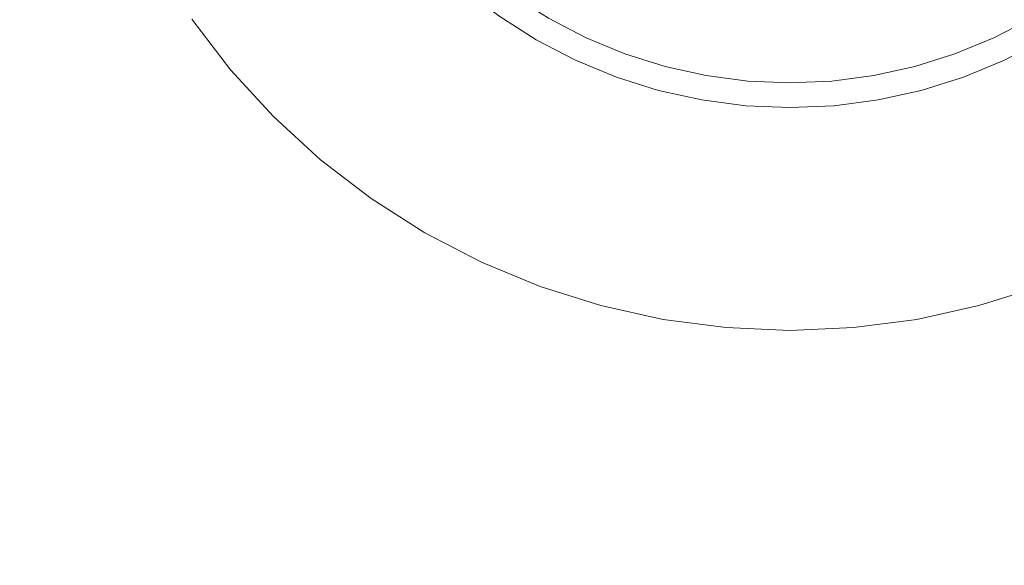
# Model space of a CAD drawing. Header units: millimetres. Extents: x -230 to 230, y -130 to 130.
# Tile 39 of 47: x 92 to 112, y 86 to 97. Entities that reach past the tile are written whole.
import ezdxf

# ---------------------------------------------------------------- set-up
doc = ezdxf.new("R2010")
doc.units = ezdxf.units.MM
doc.header["$LTSCALE"] = 25.4
doc.layers.add('Lighting-Moving Light', color=7, linetype='Continuous', lineweight=5, true_color=0x000000)

# ---------------------------------------------------------------- blocks, each defined once
blk = doc.blocks.new('Group-1')
at = {"layer": 'Lighting-Moving Light', "color": 7, "linetype": 'Continuous', "lineweight": 5, "transparency": 33554687}
for points, invisible_edges in [([(-503.576, 1.533, -25), (-503.576, 226.446, -25), (-761.075, 239.033, -25), (-761.075, -11.053, -25)], 14), ([(-770.152, 222.936, -116.924), (-519.672, 235.523, -116.924), (-519.672, -7.543, -116.924), (-757.565, -7.543, -116.924)], 11), ([(-541.372, 208.737, -24.957), (-542.226, 209.669, -24.957), (-542.996, 210.673, -24.957), (-531.119, 218.99, -24.957)], 12), ([(-539.436, 207.112, -24.957), (-540.439, 207.882, -24.957), (-541.372, 208.737, -24.957), (-531.119, 218.99, -24.957)], 12), ([(-537.247, 205.848, -24.957), (-538.369, 206.432, -24.957), (-539.436, 207.112, -24.957), (-531.119, 218.99, -24.957)], 12), ([(-534.872, 204.984, -24.957), (-536.078, 205.364, -24.957), (-537.247, 205.848, -24.957), (-531.119, 218.99, -24.957)], 12), ([(-536.615, 211.141, 0.043), (-535.91, 210.691, 0.043), (-535.168, 210.305, 0.043), (-531.119, 218.99, 0.043)], 12), ([(-535.168, 210.305, 0.043), (-534.396, 209.986, 0.043), (-533.599, 209.734, 0.043), (-531.119, 218.99, 0.043)], 12), ([(-532.383, 204.545, -24.957), (-533.637, 204.71, -24.957), (-534.872, 204.984, -24.957), (-531.119, 218.99, -24.957)], 12), ([(-533.599, 209.734, 0.043), (-532.783, 209.553, 0.043), (-531.954, 209.444, 0.043), (-531.119, 218.99, 0.043)], 12), ([(-529.855, 204.545, -24.957), (-531.119, 204.49, -24.957), (-532.383, 204.545, -24.957), (-531.119, 218.99, -24.957)], 12), ([(-531.954, 209.444, 0.043), (-531.119, 209.408, 0.043), (-530.284, 209.444, 0.043), (-531.119, 218.99, 0.043)], 12), ([(-530.284, 209.444, 0.043), (-529.455, 209.553, 0.043), (-528.639, 209.734, 0.043), (-531.119, 218.99, 0.043)], 12), ([(-528.639, 209.734, 0.043), (-527.842, 209.986, 0.043), (-527.069, 210.305, 0.043), (-531.119, 218.99, 0.043)], 12), ([(-527.069, 210.305, 0.043), (-526.328, 210.691, 0.043), (-525.623, 211.141, 0.043), (-531.119, 218.99, 0.043)], 12), ([(-519.241, 210.673, -24.957), (-520.011, 209.669, -24.957), (-520.866, 208.737, -24.957), (-531.119, 218.99, -24.957)], 12), ([(-520.866, 208.737, -24.957), (-521.798, 207.882, -24.957), (-522.802, 207.112, -24.957), (-531.119, 218.99, -24.957)], 12), ([(-522.802, 207.112, -24.957), (-523.869, 206.432, -24.957), (-524.991, 205.848, -24.957), (-531.119, 218.99, -24.957)], 12), ([(-524.991, 205.848, -24.957), (-526.159, 205.364, -24.957), (-527.366, 204.984, -24.957), (-531.119, 218.99, -24.957)], 12), ([(-527.366, 204.984, -24.957), (-528.601, 204.71, -24.957), (-529.855, 204.545, -24.957), (-531.119, 218.99, -24.957)], 12), ([(-542.996, 210.673, -24.957), (-542.226, 209.669, -24.957), (-538.836, 212.514, -0.368), (-539.371, 213.211, -0.368)], 10), ([(-542.226, 209.669, -24.957), (-541.372, 208.737, -24.957), (-538.242, 211.866, -0.368), (-538.836, 212.514, -0.368)], 10), ([(-541.372, 208.737, -24.957), (-540.439, 207.882, -24.957), (-537.594, 211.272, -0.368), (-538.242, 211.866, -0.368)], 10), ([(-540.439, 207.882, -24.957), (-539.436, 207.112, -24.957), (-536.897, 210.737, -0.368), (-537.594, 211.272, -0.368)], 10), ([(-535.995, 210.544, 0.013), (-536.713, 211.001, 0.013), (-536.736, 210.968, -0.003), (-536.015, 210.509, -0.003)], 15), ([(-535.974, 210.58, 0.027), (-536.689, 211.035, 0.027), (-536.713, 211.001, 0.013), (-535.995, 210.544, 0.013)], 15), ([(-535.953, 210.616, 0.036), (-536.664, 211.07, 0.036), (-536.689, 211.035, 0.027), (-535.974, 210.58, 0.027)], 15), ([(-535.931, 210.654, 0.042), (-536.64, 211.105, 0.042), (-536.664, 211.07, 0.036), (-535.953, 210.616, 0.036)], 15), ([(-535.91, 210.691, 0.043), (-536.615, 211.141, 0.043), (-536.64, 211.105, 0.042), (-535.931, 210.654, 0.042)], 14), ([(-536.126, 210.317, -0.205), (-536.863, 210.786, -0.205), (-536.874, 210.77, -0.244), (-536.136, 210.299, -0.244)], 15), ([(-536.114, 210.337, -0.169), (-536.849, 210.806, -0.169), (-536.863, 210.786, -0.205), (-536.126, 210.317, -0.205)], 15), ([(-536.101, 210.36, -0.134), (-536.834, 210.827, -0.134), (-536.849, 210.806, -0.169), (-536.114, 210.337, -0.169)], 15), ([(-536.086, 210.386, -0.102), (-536.817, 210.852, -0.102), (-536.834, 210.827, -0.134), (-536.101, 210.36, -0.134)], 15), ([(-536.07, 210.414, -0.073), (-536.799, 210.878, -0.073), (-536.817, 210.852, -0.102), (-536.086, 210.386, -0.102)], 15), ([(-536.053, 210.444, -0.046), (-536.779, 210.906, -0.046), (-536.799, 210.878, -0.073), (-536.07, 210.414, -0.073)], 15), ([(-536.034, 210.475, -0.023), (-536.758, 210.936, -0.023), (-536.779, 210.906, -0.046), (-536.053, 210.444, -0.046)], 15), ([(-536.015, 210.509, -0.003), (-536.736, 210.968, -0.003), (-536.758, 210.936, -0.023), (-536.034, 210.475, -0.023)], 15), ([(-539.436, 207.112, -24.957), (-538.369, 206.432, -24.957), (-536.156, 210.265, -0.368), (-536.897, 210.737, -0.368)], 10), ([(-536.151, 210.274, -0.326), (-536.892, 210.745, -0.326), (-536.897, 210.737, -0.368), (-536.156, 210.265, -0.368)], 11), ([(-536.144, 210.285, -0.284), (-536.884, 210.756, -0.284), (-536.892, 210.745, -0.326), (-536.151, 210.274, -0.326)], 15), ([(-536.136, 210.299, -0.244), (-536.874, 210.77, -0.244), (-536.884, 210.756, -0.284), (-536.144, 210.285, -0.284)], 15), ([(-535.205, 210.227, 0.036), (-535.953, 210.616, 0.036), (-535.974, 210.58, 0.027), (-535.223, 210.188, 0.027)], 15), ([(-535.187, 210.266, 0.042), (-535.931, 210.654, 0.042), (-535.953, 210.616, 0.036), (-535.205, 210.227, 0.036)], 15), ([(-535.168, 210.305, 0.043), (-535.91, 210.691, 0.043), (-535.931, 210.654, 0.042), (-535.187, 210.266, 0.042)], 14), ([(-526.328, 210.691, 0.043), (-527.069, 210.305, 0.043), (-527.051, 210.266, 0.042), (-526.306, 210.654, 0.042)], 14), ([(-526.306, 210.654, 0.042), (-527.051, 210.266, 0.042), (-527.033, 210.227, 0.036), (-526.284, 210.616, 0.036)], 15), ([(-526.284, 210.616, 0.036), (-527.033, 210.227, 0.036), (-527.015, 210.188, 0.027), (-526.263, 210.58, 0.027)], 15), ([(-535.304, 210.015, -0.073), (-536.07, 210.414, -0.073), (-536.086, 210.386, -0.102), (-535.317, 209.986, -0.102)], 15), ([(-535.289, 210.046, -0.046), (-536.053, 210.444, -0.046), (-536.07, 210.414, -0.073), (-535.304, 210.015, -0.073)], 15), ([(-535.274, 210.079, -0.023), (-536.034, 210.475, -0.023), (-536.053, 210.444, -0.046), (-535.289, 210.046, -0.046)], 15), ([(-535.257, 210.114, -0.003), (-536.015, 210.509, -0.003), (-536.034, 210.475, -0.023), (-535.274, 210.079, -0.023)], 15), ([(-535.24, 210.151, 0.013), (-535.995, 210.544, 0.013), (-536.015, 210.509, -0.003), (-535.257, 210.114, -0.003)], 15), ([(-535.223, 210.188, 0.027), (-535.974, 210.58, 0.027), (-535.995, 210.544, 0.013), (-535.24, 210.151, 0.013)], 15), ([(-526.263, 210.58, 0.027), (-527.015, 210.188, 0.027), (-526.997, 210.151, 0.013), (-526.242, 210.544, 0.013)], 15), ([(-526.242, 210.544, 0.013), (-526.997, 210.151, 0.013), (-526.98, 210.114, -0.003), (-526.222, 210.509, -0.003)], 15), ([(-526.222, 210.509, -0.003), (-526.98, 210.114, -0.003), (-526.964, 210.079, -0.023), (-526.203, 210.475, -0.023)], 15), ([(-526.203, 210.475, -0.023), (-526.964, 210.079, -0.023), (-526.948, 210.046, -0.046), (-526.185, 210.444, -0.046)], 15), ([(-526.185, 210.444, -0.046), (-526.948, 210.046, -0.046), (-526.934, 210.015, -0.073), (-526.167, 210.414, -0.073)], 15), ([(-526.167, 210.414, -0.073), (-526.934, 210.015, -0.073), (-526.92, 209.986, -0.102), (-526.151, 210.386, -0.102)], 15), ([(-538.369, 206.432, -24.957), (-537.247, 205.848, -24.957), (-535.376, 209.859, -0.368), (-536.156, 210.265, -0.368)], 10), ([(-535.372, 209.868, -0.326), (-536.151, 210.274, -0.326), (-536.156, 210.265, -0.368), (-535.376, 209.859, -0.368)], 11), ([(-535.367, 209.88, -0.284), (-536.144, 210.285, -0.284), (-536.151, 210.274, -0.326), (-535.372, 209.868, -0.326)], 15), ([(-535.36, 209.895, -0.244), (-536.136, 210.299, -0.244), (-536.144, 210.285, -0.284), (-535.367, 209.88, -0.284)], 15), ([(-535.351, 209.914, -0.205), (-536.126, 210.317, -0.205), (-536.136, 210.299, -0.244), (-535.36, 209.895, -0.244)], 15), ([(-535.341, 209.935, -0.169), (-536.114, 210.337, -0.169), (-536.126, 210.317, -0.205), (-535.351, 209.914, -0.205)], 15), ([(-535.33, 209.959, -0.134), (-536.101, 210.36, -0.134), (-536.114, 210.337, -0.169), (-535.341, 209.935, -0.169)], 15), ([(-535.317, 209.986, -0.102), (-536.086, 210.386, -0.102), (-536.101, 210.36, -0.134), (-535.33, 209.959, -0.134)], 15), ([(-534.426, 209.904, 0.036), (-535.205, 210.227, 0.036), (-535.223, 210.188, 0.027), (-534.44, 209.864, 0.027)], 15), ([(-534.411, 209.945, 0.042), (-535.187, 210.266, 0.042), (-535.205, 210.227, 0.036), (-534.426, 209.904, 0.036)], 15), ([(-534.396, 209.986, 0.043), (-535.168, 210.305, 0.043), (-535.187, 210.266, 0.042), (-534.411, 209.945, 0.042)], 14), ([(-527.069, 210.305, 0.043), (-527.842, 209.986, 0.043), (-527.827, 209.945, 0.042), (-527.051, 210.266, 0.042)], 14), ([(-527.051, 210.266, 0.042), (-527.827, 209.945, 0.042), (-527.812, 209.904, 0.036), (-527.033, 210.227, 0.036)], 15), ([(-527.033, 210.227, 0.036), (-527.812, 209.904, 0.036), (-527.797, 209.864, 0.027), (-527.015, 210.188, 0.027)], 15), ([(-526.151, 210.386, -0.102), (-526.92, 209.986, -0.102), (-526.908, 209.959, -0.134), (-526.137, 210.36, -0.134)], 15), ([(-526.137, 210.36, -0.134), (-526.908, 209.959, -0.134), (-526.896, 209.935, -0.169), (-526.123, 210.337, -0.169)], 15), ([(-526.123, 210.337, -0.169), (-526.896, 209.935, -0.169), (-526.887, 209.914, -0.205), (-526.112, 210.317, -0.205)], 15), ([(-526.112, 210.317, -0.205), (-526.887, 209.914, -0.205), (-526.878, 209.895, -0.244), (-526.102, 210.299, -0.244)], 15), ([(-526.102, 210.299, -0.244), (-526.878, 209.895, -0.244), (-526.871, 209.88, -0.284), (-526.093, 210.285, -0.284)], 15), ([(-526.093, 210.285, -0.284), (-526.871, 209.88, -0.284), (-526.865, 209.868, -0.326), (-526.087, 210.274, -0.326)], 15), ([(-526.087, 210.274, -0.326), (-526.865, 209.868, -0.326), (-526.861, 209.859, -0.368), (-526.082, 210.265, -0.368)], 11), ([(-534.506, 209.684, -0.073), (-535.304, 210.015, -0.073), (-535.317, 209.986, -0.102), (-534.517, 209.654, -0.102)], 15), ([(-534.494, 209.717, -0.046), (-535.289, 210.046, -0.046), (-535.304, 210.015, -0.073), (-534.506, 209.684, -0.073)], 15), ([(-534.481, 209.751, -0.023), (-535.274, 210.079, -0.023), (-535.289, 210.046, -0.046), (-534.494, 209.717, -0.046)], 15), ([(-534.468, 209.787, -0.003), (-535.257, 210.114, -0.003), (-535.274, 210.079, -0.023), (-534.481, 209.751, -0.023)], 15), ([(-534.454, 209.825, 0.013), (-535.24, 210.151, 0.013), (-535.257, 210.114, -0.003), (-534.468, 209.787, -0.003)], 15), ([(-534.44, 209.864, 0.027), (-535.223, 210.188, 0.027), (-535.24, 210.151, 0.013), (-534.454, 209.825, 0.013)], 15), ([(-527.015, 210.188, 0.027), (-527.797, 209.864, 0.027), (-527.783, 209.825, 0.013), (-526.997, 210.151, 0.013)], 15), ([(-526.997, 210.151, 0.013), (-527.783, 209.825, 0.013), (-527.769, 209.787, -0.003), (-526.98, 210.114, -0.003)], 15), ([(-526.98, 210.114, -0.003), (-527.769, 209.787, -0.003), (-527.756, 209.751, -0.023), (-526.964, 210.079, -0.023)], 15), ([(-526.964, 210.079, -0.023), (-527.756, 209.751, -0.023), (-527.744, 209.717, -0.046), (-526.948, 210.046, -0.046)], 15), ([(-526.948, 210.046, -0.046), (-527.744, 209.717, -0.046), (-527.732, 209.684, -0.073), (-526.934, 210.015, -0.073)], 15), ([(-526.934, 210.015, -0.073), (-527.732, 209.684, -0.073), (-527.721, 209.654, -0.102), (-526.92, 209.986, -0.102)], 15), ([(-537.247, 205.848, -24.957), (-536.078, 205.364, -24.957), (-534.564, 209.523, -0.368), (-535.376, 209.859, -0.368)], 10), ([(-534.561, 209.532, -0.326), (-535.372, 209.868, -0.326), (-535.376, 209.859, -0.368), (-534.564, 209.523, -0.368)], 11), ([(-534.557, 209.545, -0.284), (-535.367, 209.88, -0.284), (-535.372, 209.868, -0.326), (-534.561, 209.532, -0.326)], 15), ([(-534.551, 209.56, -0.244), (-535.36, 209.895, -0.244), (-535.367, 209.88, -0.284), (-534.557, 209.545, -0.284)], 15), ([(-534.544, 209.579, -0.205), (-535.351, 209.914, -0.205), (-535.36, 209.895, -0.244), (-534.551, 209.56, -0.244)], 15), ([(-534.536, 209.601, -0.169), (-535.341, 209.935, -0.169), (-535.351, 209.914, -0.205), (-534.544, 209.579, -0.205)], 15), ([(-534.527, 209.626, -0.134), (-535.33, 209.959, -0.134), (-535.341, 209.935, -0.169), (-534.536, 209.601, -0.169)], 15), ([(-534.517, 209.654, -0.102), (-535.317, 209.986, -0.102), (-535.33, 209.959, -0.134), (-534.527, 209.626, -0.134)], 15), ([(-533.643, 209.569, 0.013), (-534.454, 209.825, 0.013), (-534.468, 209.787, -0.003), (-533.653, 209.531, -0.003)], 15), ([(-533.632, 209.609, 0.027), (-534.44, 209.864, 0.027), (-534.454, 209.825, 0.013), (-533.643, 209.569, 0.013)], 15), ([(-533.621, 209.651, 0.036), (-534.426, 209.904, 0.036), (-534.44, 209.864, 0.027), (-533.632, 209.609, 0.027)], 15), ([(-533.61, 209.692, 0.042), (-534.411, 209.945, 0.042), (-534.426, 209.904, 0.036), (-533.621, 209.651, 0.036)], 15), ([(-533.599, 209.734, 0.043), (-534.396, 209.986, 0.043), (-534.411, 209.945, 0.042), (-533.61, 209.692, 0.042)], 14), ([(-527.842, 209.986, 0.043), (-528.639, 209.734, 0.043), (-528.628, 209.692, 0.042), (-527.827, 209.945, 0.042)], 14), ([(-527.827, 209.945, 0.042), (-528.628, 209.692, 0.042), (-528.616, 209.651, 0.036), (-527.812, 209.904, 0.036)], 15), ([(-527.812, 209.904, 0.036), (-528.616, 209.651, 0.036), (-528.605, 209.609, 0.027), (-527.797, 209.864, 0.027)], 15), ([(-527.797, 209.864, 0.027), (-528.605, 209.609, 0.027), (-528.595, 209.569, 0.013), (-527.783, 209.825, 0.013)], 15), ([(-527.783, 209.825, 0.013), (-528.595, 209.569, 0.013), (-528.584, 209.531, -0.003), (-527.769, 209.787, -0.003)], 15), ([(-526.92, 209.986, -0.102), (-527.721, 209.654, -0.102), (-527.711, 209.626, -0.134), (-526.908, 209.959, -0.134)], 15), ([(-526.908, 209.959, -0.134), (-527.711, 209.626, -0.134), (-527.702, 209.601, -0.169), (-526.896, 209.935, -0.169)], 15), ([(-526.896, 209.935, -0.169), (-527.702, 209.601, -0.169), (-527.694, 209.579, -0.205), (-526.887, 209.914, -0.205)], 15), ([(-526.887, 209.914, -0.205), (-527.694, 209.579, -0.205), (-527.687, 209.56, -0.244), (-526.878, 209.895, -0.244)], 15), ([(-526.878, 209.895, -0.244), (-527.687, 209.56, -0.244), (-527.681, 209.545, -0.284), (-526.871, 209.88, -0.284)], 15), ([(-526.871, 209.88, -0.284), (-527.681, 209.545, -0.284), (-527.677, 209.532, -0.326), (-526.865, 209.868, -0.326)], 15), ([(-526.865, 209.868, -0.326), (-527.677, 209.532, -0.326), (-527.673, 209.523, -0.368), (-526.861, 209.859, -0.368)], 11), ([(-526.159, 205.364, -24.957), (-524.991, 205.848, -24.957), (-526.861, 209.859, -0.368), (-527.673, 209.523, -0.368)], 10), ([(-533.698, 209.365, -0.134), (-534.527, 209.626, -0.134), (-534.536, 209.601, -0.169), (-533.705, 209.339, -0.169)], 15), ([(-533.69, 209.393, -0.102), (-534.517, 209.654, -0.102), (-534.527, 209.626, -0.134), (-533.698, 209.365, -0.134)], 15), ([(-533.682, 209.424, -0.073), (-534.506, 209.684, -0.073), (-534.517, 209.654, -0.102), (-533.69, 209.393, -0.102)], 15), ([(-533.673, 209.458, -0.046), (-534.494, 209.717, -0.046), (-534.506, 209.684, -0.073), (-533.682, 209.424, -0.073)], 15), ([(-533.663, 209.493, -0.023), (-534.481, 209.751, -0.023), (-534.494, 209.717, -0.046), (-533.673, 209.458, -0.046)], 15), ([(-533.653, 209.531, -0.003), (-534.468, 209.787, -0.003), (-534.481, 209.751, -0.023), (-533.663, 209.493, -0.023)], 15), ([(-532.798, 209.468, 0.036), (-533.621, 209.651, 0.036), (-533.632, 209.609, 0.027), (-532.805, 209.426, 0.027)], 15), ([(-532.79, 209.51, 0.042), (-533.61, 209.692, 0.042), (-533.621, 209.651, 0.036), (-532.798, 209.468, 0.036)], 15), ([(-532.783, 209.553, 0.043), (-533.599, 209.734, 0.043), (-533.61, 209.692, 0.042), (-532.79, 209.51, 0.042)], 14), ([(-528.639, 209.734, 0.043), (-529.455, 209.553, 0.043), (-529.447, 209.51, 0.042), (-528.628, 209.692, 0.042)], 14), ([(-528.628, 209.692, 0.042), (-529.447, 209.51, 0.042), (-529.44, 209.468, 0.036), (-528.616, 209.651, 0.036)], 15), ([(-528.616, 209.651, 0.036), (-529.44, 209.468, 0.036), (-529.432, 209.426, 0.027), (-528.605, 209.609, 0.027)], 15), ([(-527.769, 209.787, -0.003), (-528.584, 209.531, -0.003), (-528.574, 209.493, -0.023), (-527.756, 209.751, -0.023)], 15), ([(-527.756, 209.751, -0.023), (-528.574, 209.493, -0.023), (-528.565, 209.458, -0.046), (-527.744, 209.717, -0.046)], 15), ([(-527.744, 209.717, -0.046), (-528.565, 209.458, -0.046), (-528.556, 209.424, -0.073), (-527.732, 209.684, -0.073)], 15), ([(-527.732, 209.684, -0.073), (-528.556, 209.424, -0.073), (-528.547, 209.393, -0.102), (-527.721, 209.654, -0.102)], 15), ([(-527.721, 209.654, -0.102), (-528.547, 209.393, -0.102), (-528.54, 209.365, -0.134), (-527.711, 209.626, -0.134)], 15), ([(-527.711, 209.626, -0.134), (-528.54, 209.365, -0.134), (-528.533, 209.339, -0.169), (-527.702, 209.601, -0.169)], 15), ([(-536.078, 205.364, -24.957), (-534.872, 204.984, -24.957), (-533.726, 209.259, -0.368), (-534.564, 209.523, -0.368)], 10), ([(-533.724, 209.268, -0.326), (-534.561, 209.532, -0.326), (-534.564, 209.523, -0.368), (-533.726, 209.259, -0.368)], 11), ([(-533.72, 209.281, -0.284), (-534.557, 209.545, -0.284), (-534.561, 209.532, -0.326), (-533.724, 209.268, -0.326)], 15), ([(-533.716, 209.297, -0.244), (-534.551, 209.56, -0.244), (-534.557, 209.545, -0.284), (-533.72, 209.281, -0.284)], 15), ([(-533.711, 209.317, -0.205), (-534.544, 209.579, -0.205), (-534.551, 209.56, -0.244), (-533.716, 209.297, -0.244)], 15), ([(-533.705, 209.339, -0.169), (-534.536, 209.601, -0.169), (-534.544, 209.579, -0.205), (-533.711, 209.317, -0.205)], 15), ([(-532.838, 209.237, -0.073), (-533.682, 209.424, -0.073), (-533.69, 209.393, -0.102), (-532.844, 209.206, -0.102)], 15), ([(-532.832, 209.271, -0.046), (-533.673, 209.458, -0.046), (-533.682, 209.424, -0.073), (-532.838, 209.237, -0.073)], 15), ([(-532.826, 209.308, -0.023), (-533.663, 209.493, -0.023), (-533.673, 209.458, -0.046), (-532.832, 209.271, -0.046)], 15), ([(-532.819, 209.346, -0.003), (-533.653, 209.531, -0.003), (-533.663, 209.493, -0.023), (-532.826, 209.308, -0.023)], 15), ([(-532.812, 209.385, 0.013), (-533.643, 209.569, 0.013), (-533.653, 209.531, -0.003), (-532.819, 209.346, -0.003)], 15), ([(-532.805, 209.426, 0.027), (-533.632, 209.609, 0.027), (-533.643, 209.569, 0.013), (-532.812, 209.385, 0.013)], 15), ([(-531.965, 209.316, 0.027), (-532.805, 209.426, 0.027), (-532.812, 209.385, 0.013), (-531.969, 209.274, 0.013)], 15), ([(-531.961, 209.358, 0.036), (-532.798, 209.468, 0.036), (-532.805, 209.426, 0.027), (-531.965, 209.316, 0.027)], 15), ([(-531.958, 209.401, 0.042), (-532.79, 209.51, 0.042), (-532.798, 209.468, 0.036), (-531.961, 209.358, 0.036)], 15), ([(-531.954, 209.444, 0.043), (-532.783, 209.553, 0.043), (-532.79, 209.51, 0.042), (-531.958, 209.401, 0.042)], 14), ([(-531.119, 209.408, 0.043), (-531.954, 209.444, 0.043), (-531.958, 209.401, 0.042), (-531.119, 209.364, 0.042)], 14), ([(-530.284, 209.444, 0.043), (-531.119, 209.408, 0.043), (-531.119, 209.364, 0.042), (-530.28, 209.401, 0.042)], 14), ([(-529.455, 209.553, 0.043), (-530.284, 209.444, 0.043), (-530.28, 209.401, 0.042), (-529.447, 209.51, 0.042)], 14), ([(-529.447, 209.51, 0.042), (-530.28, 209.401, 0.042), (-530.276, 209.358, 0.036), (-529.44, 209.468, 0.036)], 15), ([(-529.44, 209.468, 0.036), (-530.276, 209.358, 0.036), (-530.272, 209.316, 0.027), (-529.432, 209.426, 0.027)], 15), ([(-529.432, 209.426, 0.027), (-530.272, 209.316, 0.027), (-530.269, 209.274, 0.013), (-529.425, 209.385, 0.013)], 15), ([(-528.605, 209.609, 0.027), (-529.432, 209.426, 0.027), (-529.425, 209.385, 0.013), (-528.595, 209.569, 0.013)], 15), ([(-528.595, 209.569, 0.013), (-529.425, 209.385, 0.013), (-529.418, 209.346, -0.003), (-528.584, 209.531, -0.003)], 15), ([(-528.584, 209.531, -0.003), (-529.418, 209.346, -0.003), (-529.412, 209.308, -0.023), (-528.574, 209.493, -0.023)], 15), ([(-528.574, 209.493, -0.023), (-529.412, 209.308, -0.023), (-529.405, 209.271, -0.046), (-528.565, 209.458, -0.046)], 15), ([(-528.565, 209.458, -0.046), (-529.405, 209.271, -0.046), (-529.399, 209.237, -0.073), (-528.556, 209.424, -0.073)], 15), ([(-528.556, 209.424, -0.073), (-529.399, 209.237, -0.073), (-529.394, 209.206, -0.102), (-528.547, 209.393, -0.102)], 15), ([(-527.702, 209.601, -0.169), (-528.533, 209.339, -0.169), (-528.527, 209.317, -0.205), (-527.694, 209.579, -0.205)], 15), ([(-527.694, 209.579, -0.205), (-528.527, 209.317, -0.205), (-528.522, 209.297, -0.244), (-527.687, 209.56, -0.244)], 15), ([(-527.687, 209.56, -0.244), (-528.522, 209.297, -0.244), (-528.517, 209.281, -0.284), (-527.681, 209.545, -0.284)], 15), ([(-527.681, 209.545, -0.284), (-528.517, 209.281, -0.284), (-528.514, 209.268, -0.326), (-527.677, 209.532, -0.326)], 15), ([(-527.677, 209.532, -0.326), (-528.514, 209.268, -0.326), (-528.511, 209.259, -0.368), (-527.673, 209.523, -0.368)], 11), ([(-527.366, 204.984, -24.957), (-526.159, 205.364, -24.957), (-527.673, 209.523, -0.368), (-528.511, 209.259, -0.368)], 10), ([(-534.872, 204.984, -24.957), (-533.637, 204.71, -24.957), (-532.868, 209.069, -0.368), (-533.726, 209.259, -0.368)], 10), ([(-532.866, 209.078, -0.326), (-533.724, 209.268, -0.326), (-533.726, 209.259, -0.368), (-532.868, 209.069, -0.368)], 11), ([(-532.864, 209.091, -0.284), (-533.72, 209.281, -0.284), (-533.724, 209.268, -0.326), (-532.866, 209.078, -0.326)], 15), ([(-532.861, 209.108, -0.244), (-533.716, 209.297, -0.244), (-533.72, 209.281, -0.284), (-532.864, 209.091, -0.284)], 15), ([(-532.858, 209.127, -0.205), (-533.711, 209.317, -0.205), (-533.716, 209.297, -0.244), (-532.861, 209.108, -0.244)], 15), ([(-532.854, 209.151, -0.169), (-533.705, 209.339, -0.169), (-533.711, 209.317, -0.205), (-532.858, 209.127, -0.205)], 15), ([(-532.849, 209.177, -0.134), (-533.698, 209.365, -0.134), (-533.705, 209.339, -0.169), (-532.854, 209.151, -0.169)], 15), ([(-532.844, 209.206, -0.102), (-533.69, 209.393, -0.102), (-533.698, 209.365, -0.134), (-532.849, 209.177, -0.134)], 15), ([(-531.982, 209.125, -0.073), (-532.838, 209.237, -0.073), (-532.844, 209.206, -0.102), (-531.985, 209.093, -0.102)], 15), ([(-531.979, 209.159, -0.046), (-532.832, 209.271, -0.046), (-532.838, 209.237, -0.073), (-531.982, 209.125, -0.073)], 15), ([(-531.976, 209.196, -0.023), (-532.826, 209.308, -0.023), (-532.832, 209.271, -0.046), (-531.979, 209.159, -0.046)], 15), ([(-531.972, 209.234, -0.003), (-532.819, 209.346, -0.003), (-532.826, 209.308, -0.023), (-531.976, 209.196, -0.023)], 15), ([(-531.969, 209.274, 0.013), (-532.812, 209.385, 0.013), (-532.819, 209.346, -0.003), (-531.972, 209.234, -0.003)], 15), ([(-531.119, 209.197, -0.003), (-531.972, 209.234, -0.003), (-531.976, 209.196, -0.023), (-531.119, 209.158, -0.023)], 15), ([(-531.119, 209.237, 0.013), (-531.969, 209.274, 0.013), (-531.972, 209.234, -0.003), (-531.119, 209.197, -0.003)], 15), ([(-531.119, 209.279, 0.027), (-531.965, 209.316, 0.027), (-531.969, 209.274, 0.013), (-531.119, 209.237, 0.013)], 15), ([(-531.119, 209.321, 0.036), (-531.961, 209.358, 0.036), (-531.965, 209.316, 0.027), (-531.119, 209.279, 0.027)], 15), ([(-531.119, 209.364, 0.042), (-531.958, 209.401, 0.042), (-531.961, 209.358, 0.036), (-531.119, 209.321, 0.036)], 15), ([(-530.28, 209.401, 0.042), (-531.119, 209.364, 0.042), (-531.119, 209.321, 0.036), (-530.276, 209.358, 0.036)], 15), ([(-530.276, 209.358, 0.036), (-531.119, 209.321, 0.036), (-531.119, 209.279, 0.027), (-530.272, 209.316, 0.027)], 15), ([(-530.272, 209.316, 0.027), (-531.119, 209.279, 0.027), (-531.119, 209.237, 0.013), (-530.269, 209.274, 0.013)], 15), ([(-530.269, 209.274, 0.013), (-531.119, 209.237, 0.013), (-531.119, 209.197, -0.003), (-530.265, 209.234, -0.003)], 15), ([(-530.265, 209.234, -0.003), (-531.119, 209.197, -0.003), (-531.119, 209.158, -0.023), (-530.262, 209.196, -0.023)], 15), ([(-529.425, 209.385, 0.013), (-530.269, 209.274, 0.013), (-530.265, 209.234, -0.003), (-529.418, 209.346, -0.003)], 15), ([(-529.418, 209.346, -0.003), (-530.265, 209.234, -0.003), (-530.262, 209.196, -0.023), (-529.412, 209.308, -0.023)], 15), ([(-529.412, 209.308, -0.023), (-530.262, 209.196, -0.023), (-530.259, 209.159, -0.046), (-529.405, 209.271, -0.046)], 15), ([(-529.405, 209.271, -0.046), (-530.259, 209.159, -0.046), (-530.256, 209.125, -0.073), (-529.399, 209.237, -0.073)], 15), ([(-529.399, 209.237, -0.073), (-530.256, 209.125, -0.073), (-530.253, 209.093, -0.102), (-529.394, 209.206, -0.102)], 15), ([(-528.547, 209.393, -0.102), (-529.394, 209.206, -0.102), (-529.388, 209.177, -0.134), (-528.54, 209.365, -0.134)], 15), ([(-528.54, 209.365, -0.134), (-529.388, 209.177, -0.134), (-529.384, 209.151, -0.169), (-528.533, 209.339, -0.169)], 15), ([(-528.533, 209.339, -0.169), (-529.384, 209.151, -0.169), (-529.38, 209.127, -0.205), (-528.527, 209.317, -0.205)], 15), ([(-528.527, 209.317, -0.205), (-529.38, 209.127, -0.205), (-529.376, 209.108, -0.244), (-528.522, 209.297, -0.244)], 15), ([(-528.522, 209.297, -0.244), (-529.376, 209.108, -0.244), (-529.373, 209.091, -0.284), (-528.517, 209.281, -0.284)], 15), ([(-528.517, 209.281, -0.284), (-529.373, 209.091, -0.284), (-529.371, 209.078, -0.326), (-528.514, 209.268, -0.326)], 15), ([(-528.514, 209.268, -0.326), (-529.371, 209.078, -0.326), (-529.369, 209.069, -0.368), (-528.511, 209.259, -0.368)], 11), ([(-528.601, 204.71, -24.957), (-527.366, 204.984, -24.957), (-528.511, 209.259, -0.368), (-529.369, 209.069, -0.368)], 10), ([(-533.637, 204.71, -24.957), (-532.383, 204.545, -24.957), (-531.997, 208.954, -0.368), (-532.868, 209.069, -0.368)], 10), ([(-531.996, 208.963, -0.326), (-532.866, 209.078, -0.326), (-532.868, 209.069, -0.368), (-531.997, 208.954, -0.368)], 11), ([(-531.995, 208.977, -0.284), (-532.864, 209.091, -0.284), (-532.866, 209.078, -0.326), (-531.996, 208.963, -0.326)], 15), ([(-531.993, 208.993, -0.244), (-532.861, 209.108, -0.244), (-532.864, 209.091, -0.284), (-531.995, 208.977, -0.284)], 15), ([(-531.992, 209.013, -0.205), (-532.858, 209.127, -0.205), (-532.861, 209.108, -0.244), (-531.993, 208.993, -0.244)], 15), ([(-531.99, 209.037, -0.169), (-532.854, 209.151, -0.169), (-532.858, 209.127, -0.205), (-531.992, 209.013, -0.205)], 15), ([(-531.987, 209.063, -0.134), (-532.849, 209.177, -0.134), (-532.854, 209.151, -0.169), (-531.99, 209.037, -0.169)], 15), ([(-531.985, 209.093, -0.102), (-532.844, 209.206, -0.102), (-532.849, 209.177, -0.134), (-531.987, 209.063, -0.134)], 15), ([(-531.119, 208.999, -0.169), (-531.99, 209.037, -0.169), (-531.992, 209.013, -0.205), (-531.119, 208.975, -0.205)], 15), ([(-531.119, 209.025, -0.134), (-531.987, 209.063, -0.134), (-531.99, 209.037, -0.169), (-531.119, 208.999, -0.169)], 15), ([(-531.119, 209.055, -0.102), (-531.985, 209.093, -0.102), (-531.987, 209.063, -0.134), (-531.119, 209.025, -0.134)], 15), ([(-531.119, 209.087, -0.073), (-531.982, 209.125, -0.073), (-531.985, 209.093, -0.102), (-531.119, 209.055, -0.102)], 15), ([(-531.119, 209.122, -0.046), (-531.979, 209.159, -0.046), (-531.982, 209.125, -0.073), (-531.119, 209.087, -0.073)], 15), ([(-531.119, 209.158, -0.023), (-531.976, 209.196, -0.023), (-531.979, 209.159, -0.046), (-531.119, 209.122, -0.046)], 15), ([(-530.262, 209.196, -0.023), (-531.119, 209.158, -0.023), (-531.119, 209.122, -0.046), (-530.259, 209.159, -0.046)], 15), ([(-530.259, 209.159, -0.046), (-531.119, 209.122, -0.046), (-531.119, 209.087, -0.073), (-530.256, 209.125, -0.073)], 15), ([(-530.256, 209.125, -0.073), (-531.119, 209.087, -0.073), (-531.119, 209.055, -0.102), (-530.253, 209.093, -0.102)], 15), ([(-530.253, 209.093, -0.102), (-531.119, 209.055, -0.102), (-531.119, 209.025, -0.134), (-530.25, 209.063, -0.134)], 15), ([(-530.25, 209.063, -0.134), (-531.119, 209.025, -0.134), (-531.119, 208.999, -0.169), (-530.248, 209.037, -0.169)], 15), ([(-530.248, 209.037, -0.169), (-531.119, 208.999, -0.169), (-531.119, 208.975, -0.205), (-530.246, 209.013, -0.205)], 15), ([(-529.394, 209.206, -0.102), (-530.253, 209.093, -0.102), (-530.25, 209.063, -0.134), (-529.388, 209.177, -0.134)], 15), ([(-529.388, 209.177, -0.134), (-530.25, 209.063, -0.134), (-530.248, 209.037, -0.169), (-529.384, 209.151, -0.169)], 15), ([(-529.384, 209.151, -0.169), (-530.248, 209.037, -0.169), (-530.246, 209.013, -0.205), (-529.38, 209.127, -0.205)], 15), ([(-529.38, 209.127, -0.205), (-530.246, 209.013, -0.205), (-530.244, 208.993, -0.244), (-529.376, 209.108, -0.244)], 15), ([(-529.376, 209.108, -0.244), (-530.244, 208.993, -0.244), (-530.243, 208.977, -0.284), (-529.373, 209.091, -0.284)], 15), ([(-529.373, 209.091, -0.284), (-530.243, 208.977, -0.284), (-530.242, 208.963, -0.326), (-529.371, 209.078, -0.326)], 15), ([(-529.371, 209.078, -0.326), (-530.242, 208.963, -0.326), (-530.241, 208.954, -0.368), (-529.369, 209.069, -0.368)], 11), ([(-529.855, 204.545, -24.957), (-528.601, 204.71, -24.957), (-529.369, 209.069, -0.368), (-530.241, 208.954, -0.368)], 10), ([(-532.383, 204.545, -24.957), (-531.119, 204.49, -24.957), (-531.119, 208.916, -0.368), (-531.997, 208.954, -0.368)], 10), ([(-531.119, 208.925, -0.326), (-531.996, 208.963, -0.326), (-531.997, 208.954, -0.368), (-531.119, 208.916, -0.368)], 11), ([(-531.119, 208.938, -0.284), (-531.995, 208.977, -0.284), (-531.996, 208.963, -0.326), (-531.119, 208.925, -0.326)], 15), ([(-531.119, 208.955, -0.244), (-531.993, 208.993, -0.244), (-531.995, 208.977, -0.284), (-531.119, 208.938, -0.284)], 15), ([(-531.119, 208.975, -0.205), (-531.992, 209.013, -0.205), (-531.993, 208.993, -0.244), (-531.119, 208.955, -0.244)], 15), ([(-530.246, 209.013, -0.205), (-531.119, 208.975, -0.205), (-531.119, 208.955, -0.244), (-530.244, 208.993, -0.244)], 15), ([(-530.244, 208.993, -0.244), (-531.119, 208.955, -0.244), (-531.119, 208.938, -0.284), (-530.243, 208.977, -0.284)], 15), ([(-530.243, 208.977, -0.284), (-531.119, 208.938, -0.284), (-531.119, 208.925, -0.326), (-530.242, 208.963, -0.326)], 15), ([(-530.242, 208.963, -0.326), (-531.119, 208.925, -0.326), (-531.119, 208.916, -0.368), (-530.241, 208.954, -0.368)], 11), ([(-531.119, 204.49, -24.957), (-529.855, 204.545, -24.957), (-530.241, 208.954, -0.368), (-531.119, 208.916, -0.368)], 10)]:
    blk.add_3dface(points, dxfattribs=dict(at, invisible_edges=invisible_edges))
at = {"layer": 'Lighting-Moving Light', "color": 0, "flags": 1}
for tag in ['Yoke', '3D_Symbol_Name', 'Weight', 'Weight', 'Wattage', 'Candlepower', 'Body', 'Model_Name', 'Beam_Angle', 'Field_Angle', 'Remarks', 'Beam_Angle_2', 'Field_Angle_2', 'Num_Channels', 'Frame_Size', 'Device_Type', 'FixtureID', 'Frame_Size', 'Base', 'Lens', 'Inst_Type', 'Lamp']:
    blk.add_attdef(tag, (-554.515, 111.223), '', height=0.18, dxfattribs=at)

msp = doc.modelspace()

# ---------------------------------------------------------------- block references
at = {"layer": 'Lighting-Moving Light', "color": 7, "transparency": 33554687}
msp.add_blockref('Group-1', (638.619, -113.99), dxfattribs=at)

doc.saveas('drawing.dxf')
